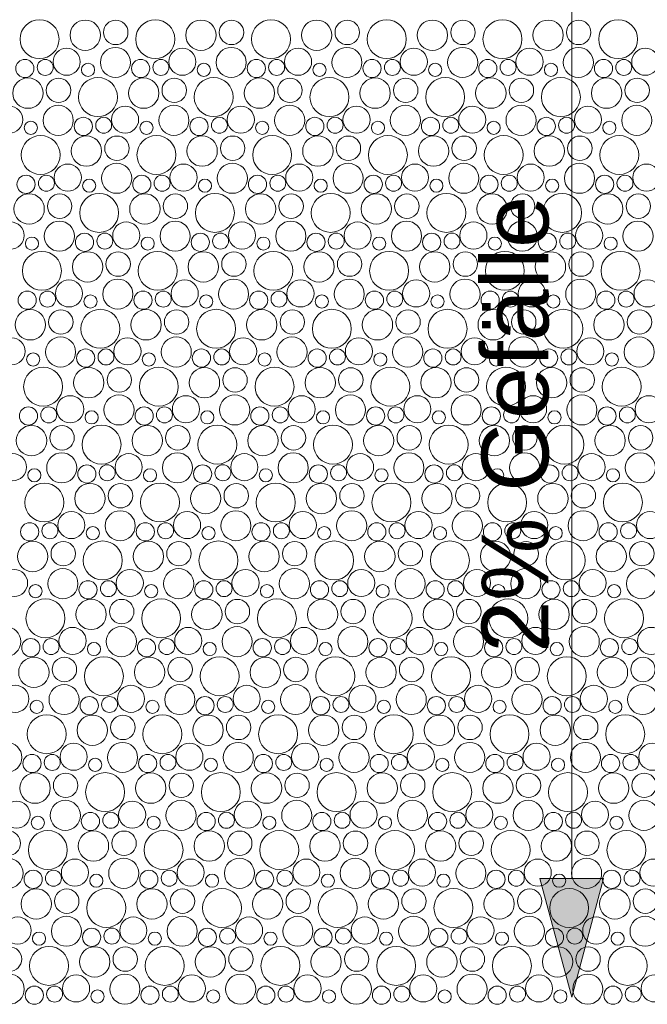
# Model space of a CAD drawing. Header units: metres. Extents: x -167 to 262, y -186 to 508.
# Tile 164 of 256: x 61.12 to 63.1, y 19.76 to 22.85. Entities that reach past the tile are written whole.
import ezdxf

# ---------------------------------------------------------------- set-up
doc = ezdxf.new("R2010")
doc.units = ezdxf.units.M
doc.header["$MEASUREMENT"] = 0
doc.layers.add('60 Auffüllung', color=7, linetype='Continuous')
doc.layers.add('90 Allgemein Beschriftung', color=7, linetype='Continuous')
doc.styles.add('ERSTELLTER_STIL_1', font='arial.ttf')

# ---------------------------------------------------------------- blocks, each defined once
blk = doc.blocks.new('*X54', base_point=(27236.1321, 33357.279))
at = {"layer": '60 Auffüllung', "color": 7, "linetype": 'Continuous', "lineweight": 18, "true_color": 0xefefef}
for centre, radius in [((61.1869, 22.7919), 0.0612), ((61.3305, 22.8043), 0.0477), ((61.4265, 22.8131), 0.0384), ((61.5506, 22.7919), 0.0612), ((61.6942, 22.8043), 0.0477), ((61.7902, 22.8131), 0.0384), ((61.9143, 22.7919), 0.0612), ((62.0579, 22.8043), 0.0477), ((62.1539, 22.8131), 0.0384), ((62.2781, 22.7919), 0.0612), ((62.4216, 22.8043), 0.0477), ((62.5177, 22.8131), 0.0384), ((62.6418, 22.7919), 0.0612), ((62.7853, 22.8043), 0.0477), ((62.8814, 22.8131), 0.0384), ((63.0055, 22.7919), 0.0612), ((61.272, 22.7209), 0.0426), ((61.4255, 22.7188), 0.0473), ((61.6357, 22.7209), 0.0426), ((61.7892, 22.7188), 0.0473), ((61.9994, 22.7209), 0.0426), ((62.1529, 22.7188), 0.0473), ((62.3632, 22.7209), 0.0426), ((62.5166, 22.7188), 0.0473), ((62.7269, 22.7209), 0.0426), ((62.8803, 22.7188), 0.0473), ((63.0906, 22.7209), 0.0426), ((61.1408, 22.6997), 0.0286), ((61.2047, 22.7032), 0.0251), ((61.3394, 22.6955), 0.0207), ((61.5045, 22.6997), 0.0286), ((61.5684, 22.7032), 0.0251), ((61.7031, 22.6955), 0.0207), ((61.8682, 22.6997), 0.0286), ((61.9321, 22.7032), 0.0251), ((62.0668, 22.6955), 0.0207), ((62.232, 22.6997), 0.0286), ((62.2958, 22.7032), 0.0251), ((62.4305, 22.6955), 0.0207), ((62.5957, 22.6997), 0.0286), ((62.6595, 22.7032), 0.0251), ((62.7942, 22.6955), 0.0207), ((62.9594, 22.6997), 0.0286), ((63.0232, 22.7032), 0.0251), ((61.1505, 22.6223), 0.0477), ((61.2465, 22.6311), 0.0384), ((61.3706, 22.6099), 0.0612), ((61.5142, 22.6223), 0.0477), ((61.6102, 22.6311), 0.0384), ((61.7343, 22.6099), 0.0612), ((61.8779, 22.6223), 0.0477), ((61.9739, 22.6311), 0.0384), ((62.0981, 22.6099), 0.0612), ((62.2416, 22.6223), 0.0477), ((62.3377, 22.6311), 0.0384), ((62.4618, 22.6099), 0.0612), ((62.6053, 22.6223), 0.0477), ((62.7014, 22.6311), 0.0384), ((62.8255, 22.6099), 0.0612), ((62.969, 22.6223), 0.0477), ((63.0651, 22.6311), 0.0384), ((61.092, 22.5389), 0.0426), ((61.2455, 22.5368), 0.0473), ((61.4557, 22.5389), 0.0426), ((61.6092, 22.5368), 0.0473), ((61.8194, 22.5389), 0.0426), ((61.9729, 22.5368), 0.0473), ((62.1832, 22.5389), 0.0426), ((62.3366, 22.5368), 0.0473), ((62.5469, 22.5389), 0.0426), ((62.7003, 22.5368), 0.0473), ((62.9106, 22.5389), 0.0426), ((63.064, 22.5368), 0.0473), ((61.1594, 22.5135), 0.0207), ((61.3245, 22.5177), 0.0286), ((61.3884, 22.5212), 0.0251), ((61.5231, 22.5135), 0.0207), ((61.6882, 22.5177), 0.0286), ((61.7521, 22.5212), 0.0251), ((61.8868, 22.5135), 0.0207), ((62.052, 22.5177), 0.0286), ((62.1158, 22.5212), 0.0251), ((62.2505, 22.5135), 0.0207), ((62.4157, 22.5177), 0.0286), ((62.4795, 22.5212), 0.0251), ((62.6142, 22.5135), 0.0207), ((62.7794, 22.5177), 0.0286), ((62.8432, 22.5212), 0.0251), ((62.9779, 22.5135), 0.0207), ((61.1906, 22.4279), 0.0612), ((61.3342, 22.4403), 0.0477), ((61.4302, 22.4491), 0.0384), ((61.5543, 22.4279), 0.0612), ((61.6979, 22.4403), 0.0477), ((61.7939, 22.4491), 0.0384), ((61.9181, 22.4279), 0.0612), ((62.0616, 22.4403), 0.0477), ((62.1577, 22.4491), 0.0384), ((62.2818, 22.4279), 0.0612), ((62.4253, 22.4403), 0.0477), ((62.5214, 22.4491), 0.0384), ((62.6455, 22.4279), 0.0612), ((62.789, 22.4403), 0.0477), ((62.8851, 22.4491), 0.0384), ((63.0092, 22.4279), 0.0612), ((61.4292, 22.3548), 0.0473), ((61.7929, 22.3548), 0.0473), ((62.1566, 22.3548), 0.0473), ((62.5203, 22.3548), 0.0473), ((62.884, 22.3548), 0.0473), ((61.2757, 22.3569), 0.0426), ((61.6394, 22.3569), 0.0426), ((62.0032, 22.3569), 0.0426), ((62.3669, 22.3569), 0.0426), ((62.7306, 22.3569), 0.0426), ((63.0943, 22.3569), 0.0426), ((61.1445, 22.3357), 0.0286), ((61.2084, 22.3392), 0.0251), ((61.3431, 22.3315), 0.0207), ((61.5082, 22.3357), 0.0286), ((61.5721, 22.3392), 0.0251), ((61.7068, 22.3315), 0.0207), ((61.872, 22.3357), 0.0286), ((61.9358, 22.3392), 0.0251), ((62.0705, 22.3315), 0.0207), ((62.2357, 22.3357), 0.0286), ((62.2995, 22.3392), 0.0251), ((62.4342, 22.3315), 0.0207), ((62.5994, 22.3357), 0.0286), ((62.6632, 22.3392), 0.0251), ((62.7979, 22.3315), 0.0207), ((62.9631, 22.3357), 0.0286), ((63.0269, 22.3392), 0.0251), ((61.1542, 22.2583), 0.0477), ((61.2502, 22.2671), 0.0384), ((61.3743, 22.2459), 0.0612), ((61.5179, 22.2583), 0.0477), ((61.6139, 22.2671), 0.0384), ((61.7381, 22.2459), 0.0612), ((61.8816, 22.2583), 0.0477), ((61.9777, 22.2671), 0.0384), ((62.1018, 22.2459), 0.0612), ((62.2453, 22.2583), 0.0477), ((62.3414, 22.2671), 0.0384), ((62.4655, 22.2459), 0.0612), ((62.609, 22.2583), 0.0477), ((62.7051, 22.2671), 0.0384), ((62.8292, 22.2459), 0.0612), ((62.9727, 22.2583), 0.0477), ((63.0688, 22.2671), 0.0384), ((61.0957, 22.1749), 0.0426), ((61.2492, 22.1728), 0.0473), ((61.4594, 22.1749), 0.0426), ((61.6129, 22.1728), 0.0473), ((61.8232, 22.1749), 0.0426), ((61.9766, 22.1728), 0.0473), ((62.1869, 22.1749), 0.0426), ((62.3403, 22.1728), 0.0473), ((62.5506, 22.1749), 0.0426), ((62.704, 22.1728), 0.0473), ((62.9143, 22.1749), 0.0426), ((63.0678, 22.1728), 0.0473), ((61.1631, 22.1495), 0.0207), ((61.3282, 22.1537), 0.0286), ((61.3921, 22.1572), 0.0251), ((61.5268, 22.1495), 0.0207), ((61.692, 22.1537), 0.0286), ((61.7558, 22.1572), 0.0251), ((61.8905, 22.1495), 0.0207), ((62.0557, 22.1537), 0.0286), ((62.1195, 22.1572), 0.0251), ((62.2542, 22.1495), 0.0207), ((62.4194, 22.1537), 0.0286), ((62.4832, 22.1572), 0.0251), ((62.6179, 22.1495), 0.0207), ((62.7831, 22.1537), 0.0286), ((62.8469, 22.1572), 0.0251), ((62.9817, 22.1495), 0.0207), ((61.1943, 22.0639), 0.0612), ((61.3379, 22.0763), 0.0477), ((61.4339, 22.0851), 0.0384), ((61.5581, 22.0639), 0.0612), ((61.7016, 22.0763), 0.0477), ((61.7977, 22.0851), 0.0384), ((61.9218, 22.0639), 0.0612), ((62.0653, 22.0763), 0.0477), ((62.1614, 22.0851), 0.0384), ((62.2855, 22.0639), 0.0612), ((62.429, 22.0763), 0.0477), ((62.5251, 22.0851), 0.0384), ((62.6492, 22.0639), 0.0612), ((62.7927, 22.0763), 0.0477), ((62.8888, 22.0851), 0.0384), ((63.0129, 22.0639), 0.0612), ((61.2794, 21.9929), 0.0426), ((61.4329, 21.9908), 0.0473), ((61.6432, 21.9929), 0.0426), ((61.7966, 21.9908), 0.0473), ((62.0069, 21.9929), 0.0426), ((62.1603, 21.9908), 0.0473), ((62.3706, 21.9929), 0.0426), ((62.524, 21.9908), 0.0473), ((62.7343, 21.9929), 0.0426), ((62.8878, 21.9908), 0.0473), ((63.098, 21.9929), 0.0426), ((61.1482, 21.9717), 0.0286), ((61.2121, 21.9752), 0.0251), ((61.512, 21.9717), 0.0286), ((61.5758, 21.9752), 0.0251), ((61.8757, 21.9717), 0.0286), ((61.9395, 21.9752), 0.0251), ((62.2394, 21.9717), 0.0286), ((62.3032, 21.9752), 0.0251), ((62.6031, 21.9717), 0.0286), ((62.6669, 21.9752), 0.0251), ((62.9668, 21.9717), 0.0286), ((63.0306, 21.9752), 0.0251), ((61.3468, 21.9675), 0.0207), ((61.7105, 21.9675), 0.0207), ((62.0742, 21.9675), 0.0207), ((62.4379, 21.9675), 0.0207), ((62.8017, 21.9675), 0.0207), ((61.1579, 21.8943), 0.0477), ((61.2539, 21.9031), 0.0384), ((61.3781, 21.8819), 0.0612), ((61.5216, 21.8943), 0.0477), ((61.6177, 21.9031), 0.0384), ((61.7418, 21.8819), 0.0612), ((61.8853, 21.8943), 0.0477), ((61.9814, 21.9031), 0.0384), ((62.1055, 21.8819), 0.0612), ((62.249, 21.8943), 0.0477), ((62.3451, 21.9031), 0.0384), ((62.4692, 21.8819), 0.0612), ((62.6127, 21.8943), 0.0477), ((62.7088, 21.9031), 0.0384), ((62.8329, 21.8819), 0.0612), ((62.9764, 21.8943), 0.0477), ((63.0725, 21.9031), 0.0384), ((61.0994, 21.8109), 0.0426), ((61.2529, 21.8088), 0.0473), ((61.4632, 21.8109), 0.0426), ((61.6166, 21.8088), 0.0473), ((61.8269, 21.8109), 0.0426), ((61.9803, 21.8088), 0.0473), ((62.1906, 21.8109), 0.0426), ((62.344, 21.8088), 0.0473), ((62.5543, 21.8109), 0.0426), ((62.7078, 21.8088), 0.0473), ((62.918, 21.8109), 0.0426), ((63.0715, 21.8088), 0.0473), ((61.332, 21.7897), 0.0286), ((61.3958, 21.7932), 0.0251), ((61.6957, 21.7897), 0.0286), ((61.7595, 21.7932), 0.0251), ((62.0594, 21.7897), 0.0286), ((62.1232, 21.7932), 0.0251), ((62.4231, 21.7897), 0.0286), ((62.4869, 21.7932), 0.0251), ((62.7868, 21.7897), 0.0286), ((62.8506, 21.7932), 0.0251), ((61.1668, 21.7855), 0.0207), ((61.5305, 21.7855), 0.0207), ((61.8942, 21.7855), 0.0207), ((62.2579, 21.7855), 0.0207), ((62.6217, 21.7855), 0.0207), ((62.9854, 21.7855), 0.0207), ((61.1981, 21.6999), 0.0612), ((61.3416, 21.7123), 0.0477), ((61.4377, 21.7211), 0.0384), ((61.5618, 21.6999), 0.0612), ((61.7053, 21.7123), 0.0477), ((61.8014, 21.7211), 0.0384), ((61.9255, 21.6999), 0.0612), ((62.069, 21.7123), 0.0477), ((62.1651, 21.7211), 0.0384), ((62.2892, 21.6999), 0.0612), ((62.4327, 21.7123), 0.0477), ((62.5288, 21.7211), 0.0384), ((62.6529, 21.6999), 0.0612), ((62.7964, 21.7123), 0.0477), ((62.8925, 21.7211), 0.0384), ((63.0166, 21.6999), 0.0612), ((61.2832, 21.629), 0.0426), ((61.4366, 21.6268), 0.0473), ((61.6469, 21.629), 0.0426), ((61.8003, 21.6268), 0.0473), ((62.0106, 21.629), 0.0426), ((62.164, 21.6268), 0.0473), ((62.3743, 21.629), 0.0426), ((62.5278, 21.6268), 0.0473), ((62.738, 21.629), 0.0426), ((62.8915, 21.6268), 0.0473), ((63.1017, 21.629), 0.0426), ((61.152, 21.6077), 0.0286), ((61.2158, 21.6112), 0.0251), ((61.5157, 21.6077), 0.0286), ((61.5795, 21.6112), 0.0251), ((61.8794, 21.6077), 0.0286), ((61.9432, 21.6112), 0.0251), ((62.2431, 21.6077), 0.0286), ((62.3069, 21.6112), 0.0251), ((62.6068, 21.6077), 0.0286), ((62.6706, 21.6112), 0.0251), ((62.9705, 21.6077), 0.0286), ((63.0343, 21.6112), 0.0251), ((61.3505, 21.6035), 0.0207), ((61.7142, 21.6035), 0.0207), ((62.0779, 21.6035), 0.0207), ((62.4417, 21.6035), 0.0207), ((62.8054, 21.6035), 0.0207), ((61.1616, 21.5303), 0.0477), ((61.2577, 21.5392), 0.0384), ((61.3818, 21.5179), 0.0612), ((61.5253, 21.5303), 0.0477), ((61.6214, 21.5392), 0.0384), ((61.7455, 21.5179), 0.0612), ((61.889, 21.5303), 0.0477), ((61.9851, 21.5392), 0.0384), ((62.1092, 21.5179), 0.0612), ((62.2527, 21.5303), 0.0477), ((62.3488, 21.5392), 0.0384), ((62.4729, 21.5179), 0.0612), ((62.6164, 21.5303), 0.0477), ((62.7125, 21.5392), 0.0384), ((62.8366, 21.5179), 0.0612), ((62.9802, 21.5303), 0.0477), ((63.0762, 21.5392), 0.0384), ((61.1032, 21.447), 0.0426), ((61.2566, 21.4448), 0.0473), ((61.4669, 21.447), 0.0426), ((61.6203, 21.4448), 0.0473), ((61.8306, 21.447), 0.0426), ((61.984, 21.4448), 0.0473), ((62.1943, 21.447), 0.0426), ((62.3478, 21.4448), 0.0473), ((62.558, 21.447), 0.0426), ((62.7115, 21.4448), 0.0473), ((62.9217, 21.447), 0.0426), ((63.0752, 21.4448), 0.0473), ((61.1705, 21.4215), 0.0207), ((61.3357, 21.4257), 0.0286), ((61.3995, 21.4292), 0.0251), ((61.5342, 21.4215), 0.0207), ((61.6994, 21.4257), 0.0286), ((61.7632, 21.4292), 0.0251), ((61.8979, 21.4215), 0.0207), ((62.0631, 21.4257), 0.0286), ((62.1269, 21.4292), 0.0251), ((62.2617, 21.4215), 0.0207), ((62.4268, 21.4257), 0.0286), ((62.4906, 21.4292), 0.0251), ((62.6254, 21.4215), 0.0207), ((62.7905, 21.4257), 0.0286), ((62.8543, 21.4292), 0.0251), ((62.9891, 21.4215), 0.0207), ((61.2018, 21.3359), 0.0612), ((61.3453, 21.3483), 0.0477), ((61.4414, 21.3572), 0.0384), ((61.5655, 21.3359), 0.0612), ((61.709, 21.3483), 0.0477), ((61.8051, 21.3572), 0.0384), ((61.9292, 21.3359), 0.0612), ((62.0727, 21.3483), 0.0477), ((62.1688, 21.3572), 0.0384), ((62.2929, 21.3359), 0.0612), ((62.4364, 21.3483), 0.0477), ((62.5325, 21.3572), 0.0384), ((62.6566, 21.3359), 0.0612), ((62.8002, 21.3483), 0.0477), ((62.8962, 21.3572), 0.0384), ((63.0203, 21.3359), 0.0612), ((61.2869, 21.265), 0.0426), ((61.4403, 21.2628), 0.0473), ((61.6506, 21.265), 0.0426), ((61.804, 21.2628), 0.0473), ((62.0143, 21.265), 0.0426), ((62.1678, 21.2628), 0.0473), ((62.378, 21.265), 0.0426), ((62.5315, 21.2628), 0.0473), ((62.7417, 21.265), 0.0426), ((62.8952, 21.2628), 0.0473), ((63.1054, 21.265), 0.0426), ((61.1557, 21.2437), 0.0286), ((61.2195, 21.2472), 0.0251), ((61.3542, 21.2395), 0.0207), ((61.5194, 21.2437), 0.0286), ((61.5832, 21.2472), 0.0251), ((61.7179, 21.2395), 0.0207), ((61.8831, 21.2437), 0.0286), ((61.9469, 21.2472), 0.0251), ((62.0817, 21.2395), 0.0207), ((62.2468, 21.2437), 0.0286), ((62.3106, 21.2472), 0.0251), ((62.4454, 21.2395), 0.0207), ((62.6105, 21.2437), 0.0286), ((62.6743, 21.2472), 0.0251), ((62.8091, 21.2395), 0.0207), ((62.9742, 21.2437), 0.0286), ((63.038, 21.2472), 0.0251), ((61.1653, 21.1663), 0.0477), ((61.2614, 21.1752), 0.0384), ((61.3855, 21.1539), 0.0612), ((61.529, 21.1663), 0.0477), ((61.6251, 21.1752), 0.0384), ((61.7492, 21.1539), 0.0612), ((61.8927, 21.1663), 0.0477), ((61.9888, 21.1752), 0.0384), ((62.1129, 21.1539), 0.0612), ((62.2564, 21.1663), 0.0477), ((62.3525, 21.1752), 0.0384), ((62.4766, 21.1539), 0.0612), ((62.6202, 21.1663), 0.0477), ((62.7162, 21.1752), 0.0384), ((62.8403, 21.1539), 0.0612), ((62.9839, 21.1663), 0.0477), ((63.0799, 21.1752), 0.0384), ((61.1069, 21.083), 0.0426), ((61.2603, 21.0808), 0.0473), ((61.4706, 21.083), 0.0426), ((61.624, 21.0808), 0.0473), ((61.8343, 21.083), 0.0426), ((61.9878, 21.0808), 0.0473), ((62.198, 21.083), 0.0426), ((62.3515, 21.0808), 0.0473), ((62.5617, 21.083), 0.0426), ((62.7152, 21.0808), 0.0473), ((62.9254, 21.083), 0.0426), ((63.0789, 21.0808), 0.0473), ((61.1742, 21.0575), 0.0207), ((61.3394, 21.0617), 0.0286), ((61.4032, 21.0652), 0.0251), ((61.5379, 21.0575), 0.0207), ((61.7031, 21.0617), 0.0286), ((61.7669, 21.0652), 0.0251), ((61.9017, 21.0575), 0.0207), ((62.0668, 21.0617), 0.0286), ((62.1306, 21.0652), 0.0251), ((62.2654, 21.0575), 0.0207), ((62.4305, 21.0617), 0.0286), ((62.4943, 21.0652), 0.0251), ((62.6291, 21.0575), 0.0207), ((62.7942, 21.0617), 0.0286), ((62.858, 21.0652), 0.0251), ((62.9928, 21.0575), 0.0207), ((61.2055, 20.9719), 0.0612), ((61.349, 20.9843), 0.0477), ((61.4451, 20.9932), 0.0384), ((61.5692, 20.9719), 0.0612), ((61.7127, 20.9843), 0.0477), ((61.8088, 20.9932), 0.0384), ((61.9329, 20.9719), 0.0612), ((62.0764, 20.9843), 0.0477), ((62.1725, 20.9932), 0.0384), ((62.2966, 20.9719), 0.0612), ((62.4402, 20.9843), 0.0477), ((62.5362, 20.9932), 0.0384), ((62.6603, 20.9719), 0.0612), ((62.8039, 20.9843), 0.0477), ((62.8999, 20.9932), 0.0384), ((63.024, 20.9719), 0.0612), ((61.0803, 20.8988), 0.0473), ((61.444, 20.8988), 0.0473), ((61.8078, 20.8988), 0.0473), ((62.1715, 20.8988), 0.0473), ((62.5352, 20.8988), 0.0473), ((62.8989, 20.8988), 0.0473), ((61.2906, 20.901), 0.0426), ((61.6543, 20.901), 0.0426), ((62.018, 20.901), 0.0426), ((62.3817, 20.901), 0.0426), ((62.7454, 20.901), 0.0426), ((63.1091, 20.901), 0.0426), ((61.1594, 20.8797), 0.0286), ((61.2232, 20.8832), 0.0251), ((61.3579, 20.8755), 0.0207), ((61.5231, 20.8797), 0.0286), ((61.5869, 20.8832), 0.0251), ((61.7217, 20.8755), 0.0207), ((61.8868, 20.8797), 0.0286), ((61.9506, 20.8832), 0.0251), ((62.0854, 20.8755), 0.0207), ((62.2505, 20.8797), 0.0286), ((62.3143, 20.8832), 0.0251), ((62.4491, 20.8755), 0.0207), ((62.6142, 20.8797), 0.0286), ((62.678, 20.8832), 0.0251), ((62.8128, 20.8755), 0.0207), ((62.9779, 20.8797), 0.0286), ((63.0417, 20.8832), 0.0251), ((61.169, 20.8023), 0.0477), ((61.2651, 20.8112), 0.0384), ((61.3892, 20.7899), 0.0612), ((61.5327, 20.8023), 0.0477), ((61.6288, 20.8112), 0.0384), ((61.7529, 20.7899), 0.0612), ((61.8964, 20.8023), 0.0477), ((61.9925, 20.8112), 0.0384), ((62.1166, 20.7899), 0.0612), ((62.2602, 20.8023), 0.0477), ((62.3562, 20.8112), 0.0384), ((62.4803, 20.7899), 0.0612), ((62.6239, 20.8023), 0.0477), ((62.7199, 20.8112), 0.0384), ((62.844, 20.7899), 0.0612), ((62.9876, 20.8023), 0.0477), ((63.0836, 20.8112), 0.0384), ((61.1106, 20.719), 0.0426), ((61.264, 20.7168), 0.0473), ((61.4743, 20.719), 0.0426), ((61.6278, 20.7168), 0.0473), ((61.838, 20.719), 0.0426), ((61.9915, 20.7168), 0.0473), ((62.2017, 20.719), 0.0426), ((62.3552, 20.7168), 0.0473), ((62.5654, 20.719), 0.0426), ((62.7189, 20.7168), 0.0473), ((62.9291, 20.719), 0.0426), ((63.0826, 20.7168), 0.0473), ((61.1779, 20.6936), 0.0207), ((61.3431, 20.6977), 0.0286), ((61.4069, 20.7012), 0.0251), ((61.5417, 20.6936), 0.0207), ((61.7068, 20.6977), 0.0286), ((61.7706, 20.7012), 0.0251), ((61.9054, 20.6936), 0.0207), ((62.0705, 20.6977), 0.0286), ((62.1343, 20.7012), 0.0251), ((62.2691, 20.6936), 0.0207), ((62.4342, 20.6977), 0.0286), ((62.498, 20.7012), 0.0251), ((62.6328, 20.6936), 0.0207), ((62.7979, 20.6977), 0.0286), ((62.8617, 20.7012), 0.0251), ((62.9965, 20.6936), 0.0207), ((61.2092, 20.6079), 0.0612), ((61.3527, 20.6204), 0.0477), ((61.4488, 20.6292), 0.0384), ((61.5729, 20.6079), 0.0612), ((61.7164, 20.6204), 0.0477), ((61.8125, 20.6292), 0.0384), ((61.9366, 20.6079), 0.0612), ((62.0802, 20.6204), 0.0477), ((62.1762, 20.6292), 0.0384), ((62.3003, 20.6079), 0.0612), ((62.4439, 20.6204), 0.0477), ((62.5399, 20.6292), 0.0384), ((62.664, 20.6079), 0.0612), ((62.8076, 20.6204), 0.0477), ((62.9036, 20.6292), 0.0384), ((63.0277, 20.6079), 0.0612), ((61.084, 20.5348), 0.0473), ((61.2943, 20.537), 0.0426), ((61.4478, 20.5348), 0.0473), ((61.658, 20.537), 0.0426), ((61.8115, 20.5348), 0.0473), ((62.0217, 20.537), 0.0426), ((62.1752, 20.5348), 0.0473), ((62.3854, 20.537), 0.0426), ((62.5389, 20.5348), 0.0473), ((62.7491, 20.537), 0.0426), ((62.9026, 20.5348), 0.0473), ((63.1128, 20.537), 0.0426), ((61.1631, 20.5157), 0.0286), ((61.2269, 20.5192), 0.0251), ((61.5268, 20.5157), 0.0286), ((61.5906, 20.5192), 0.0251), ((61.8905, 20.5157), 0.0286), ((61.9543, 20.5192), 0.0251), ((62.2542, 20.5157), 0.0286), ((62.318, 20.5192), 0.0251), ((62.6179, 20.5157), 0.0286), ((62.6817, 20.5192), 0.0251), ((62.9816, 20.5157), 0.0286), ((63.0454, 20.5192), 0.0251), ((61.3617, 20.5116), 0.0207), ((61.7254, 20.5116), 0.0207), ((62.0891, 20.5116), 0.0207), ((62.4528, 20.5116), 0.0207), ((62.8165, 20.5116), 0.0207), ((61.1727, 20.4384), 0.0477), ((61.2688, 20.4472), 0.0384), ((61.3929, 20.4259), 0.0612), ((61.5364, 20.4384), 0.0477), ((61.6325, 20.4472), 0.0384), ((61.7566, 20.4259), 0.0612), ((61.9002, 20.4384), 0.0477), ((61.9962, 20.4472), 0.0384), ((62.1203, 20.4259), 0.0612), ((62.2639, 20.4384), 0.0477), ((62.3599, 20.4472), 0.0384), ((62.484, 20.4259), 0.0612), ((62.6276, 20.4384), 0.0477), ((62.7236, 20.4472), 0.0384), ((62.8477, 20.4259), 0.0612), ((62.9913, 20.4384), 0.0477), ((63.0873, 20.4472), 0.0384), ((61.1143, 20.355), 0.0426), ((61.2678, 20.3528), 0.0473), ((61.478, 20.355), 0.0426), ((61.6315, 20.3528), 0.0473), ((61.8417, 20.355), 0.0426), ((61.9952, 20.3528), 0.0473), ((62.2054, 20.355), 0.0426), ((62.3589, 20.3528), 0.0473), ((62.5691, 20.355), 0.0426), ((62.7226, 20.3528), 0.0473), ((62.9328, 20.355), 0.0426), ((63.0863, 20.3528), 0.0473), ((61.3468, 20.3337), 0.0286), ((61.4106, 20.3373), 0.0251), ((61.7105, 20.3337), 0.0286), ((61.7743, 20.3373), 0.0251), ((62.0742, 20.3337), 0.0286), ((62.138, 20.3373), 0.0251), ((62.4379, 20.3337), 0.0286), ((62.5017, 20.3373), 0.0251), ((62.8016, 20.3337), 0.0286), ((62.8654, 20.3373), 0.0251), ((61.1817, 20.3296), 0.0207), ((61.5454, 20.3296), 0.0207), ((61.9091, 20.3296), 0.0207), ((62.2728, 20.3296), 0.0207), ((62.6365, 20.3296), 0.0207), ((63.0002, 20.3296), 0.0207), ((61.0888, 20.2652), 0.0384), ((61.2129, 20.2439), 0.0612), ((61.3564, 20.2564), 0.0477), ((61.4525, 20.2652), 0.0384), ((61.5766, 20.2439), 0.0612), ((61.7202, 20.2564), 0.0477), ((61.8162, 20.2652), 0.0384), ((61.9403, 20.2439), 0.0612), ((62.0839, 20.2564), 0.0477), ((62.1799, 20.2652), 0.0384), ((62.304, 20.2439), 0.0612), ((62.4476, 20.2564), 0.0477), ((62.5436, 20.2652), 0.0384), ((62.6677, 20.2439), 0.0612), ((62.8113, 20.2564), 0.0477), ((62.9073, 20.2652), 0.0384), ((63.0314, 20.2439), 0.0612), ((61.0878, 20.1708), 0.0473), ((61.298, 20.173), 0.0426), ((61.4515, 20.1708), 0.0473), ((61.6617, 20.173), 0.0426), ((61.8152, 20.1708), 0.0473), ((62.0254, 20.173), 0.0426), ((62.1789, 20.1708), 0.0473), ((62.3891, 20.173), 0.0426), ((62.5426, 20.1708), 0.0473), ((62.7528, 20.173), 0.0426), ((62.9063, 20.1708), 0.0473), ((63.1165, 20.173), 0.0426), ((61.1668, 20.1517), 0.0286), ((61.2306, 20.1553), 0.0251), ((61.5305, 20.1517), 0.0286), ((61.5943, 20.1553), 0.0251), ((61.8942, 20.1517), 0.0286), ((61.958, 20.1553), 0.0251), ((62.2579, 20.1517), 0.0286), ((62.3217, 20.1553), 0.0251), ((62.6216, 20.1517), 0.0286), ((62.6854, 20.1553), 0.0251), ((62.9853, 20.1517), 0.0286), ((63.0492, 20.1553), 0.0251), ((61.3654, 20.1476), 0.0207), ((61.7291, 20.1476), 0.0207), ((62.0928, 20.1476), 0.0207), ((62.4565, 20.1476), 0.0207), ((62.8202, 20.1476), 0.0207), ((61.1764, 20.0744), 0.0477), ((61.2725, 20.0832), 0.0384), ((61.3966, 20.0619), 0.0612), ((61.5402, 20.0744), 0.0477), ((61.6362, 20.0832), 0.0384), ((61.7603, 20.0619), 0.0612), ((61.9039, 20.0744), 0.0477), ((61.9999, 20.0832), 0.0384), ((62.124, 20.0619), 0.0612), ((62.2676, 20.0744), 0.0477), ((62.3636, 20.0832), 0.0384), ((62.4877, 20.0619), 0.0612), ((62.6313, 20.0744), 0.0477), ((62.7273, 20.0832), 0.0384), ((62.8514, 20.0619), 0.0612), ((62.995, 20.0744), 0.0477), ((63.091, 20.0832), 0.0384), ((61.118, 19.991), 0.0426), ((61.2715, 19.9888), 0.0473), ((61.4817, 19.991), 0.0426), ((61.6352, 19.9888), 0.0473), ((61.8454, 19.991), 0.0426), ((61.9989, 19.9888), 0.0473), ((62.2091, 19.991), 0.0426), ((62.3626, 19.9888), 0.0473), ((62.5728, 19.991), 0.0426), ((62.7263, 19.9888), 0.0473), ((62.9365, 19.991), 0.0426), ((63.09, 19.9888), 0.0473), ((61.3505, 19.9697), 0.0286), ((61.4143, 19.9733), 0.0251), ((61.7142, 19.9697), 0.0286), ((61.778, 19.9733), 0.0251), ((62.0779, 19.9697), 0.0286), ((62.1417, 19.9733), 0.0251), ((62.4416, 19.9697), 0.0286), ((62.5054, 19.9733), 0.0251), ((62.8053, 19.9697), 0.0286), ((62.8692, 19.9733), 0.0251), ((61.1854, 19.9656), 0.0207), ((61.5491, 19.9656), 0.0207), ((61.9128, 19.9656), 0.0207), ((62.2765, 19.9656), 0.0207), ((62.6402, 19.9656), 0.0207), ((63.0039, 19.9656), 0.0207), ((61.0925, 19.9012), 0.0384), ((61.2166, 19.8799), 0.0612), ((61.3602, 19.8924), 0.0477), ((61.4562, 19.9012), 0.0384), ((61.5803, 19.8799), 0.0612), ((61.7239, 19.8924), 0.0477), ((61.8199, 19.9012), 0.0384), ((61.944, 19.8799), 0.0612), ((62.0876, 19.8924), 0.0477), ((62.1836, 19.9012), 0.0384), ((62.3077, 19.8799), 0.0612), ((62.4513, 19.8924), 0.0477), ((62.5473, 19.9012), 0.0384), ((62.6714, 19.8799), 0.0612), ((62.815, 19.8924), 0.0477), ((62.911, 19.9012), 0.0384), ((63.0351, 19.8799), 0.0612), ((61.0915, 19.8068), 0.0473), ((61.3017, 19.809), 0.0426), ((61.4552, 19.8068), 0.0473), ((61.6654, 19.809), 0.0426), ((61.8189, 19.8068), 0.0473), ((62.0291, 19.809), 0.0426), ((62.1826, 19.8068), 0.0473), ((62.3928, 19.809), 0.0426), ((62.5463, 19.8068), 0.0473), ((62.7565, 19.809), 0.0426), ((62.91, 19.8068), 0.0473), ((63.1202, 19.809), 0.0426), ((61.1705, 19.7877), 0.0286), ((61.2343, 19.7913), 0.0251), ((61.3691, 19.7836), 0.0207), ((61.5342, 19.7877), 0.0286), ((61.598, 19.7913), 0.0251), ((61.7328, 19.7836), 0.0207), ((61.8979, 19.7877), 0.0286), ((61.9617, 19.7913), 0.0251), ((62.0965, 19.7836), 0.0207), ((62.2616, 19.7877), 0.0286), ((62.3254, 19.7913), 0.0251), ((62.4602, 19.7836), 0.0207), ((62.6253, 19.7877), 0.0286), ((62.6892, 19.7913), 0.0251), ((62.8239, 19.7836), 0.0207), ((62.989, 19.7877), 0.0286), ((63.0529, 19.7913), 0.0251)]:
    blk.add_circle(centre, radius, dxfattribs=at)

msp = doc.modelspace()

# ---------------------------------------------------------------- hatches: boundary and pattern name
at = {"layer": '60 Auffüllung', "linetype": 'Continuous', "lineweight": 18, "true_color": 0xefefef}
h = msp.add_hatch(dxfattribs=at)
h.set_pattern_fill('Erde_1_0001', style=0, pattern_type=2)
h.set_pattern_definition([(0, (27236.1321, 33357.27905), (0, 0.779422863), [0.04875, -0.40125]), (0, (27236.3571, 33357.66876), (0, 0.779422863), [0.04875, -0.40125]), (60, (27236.1321, 33357.27905), (-0.675, 0.389711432), [0.04875, -0.40125]), (60, (27236.5821, 33357.27905), (-0.675, 0.389711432), [0.04875, -0.40125]), (120, (27236.18084, 33357.27905), (0.675, 0.389711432), [0.04875, -0.40125]), (120, (27236.63084, 33357.27905), (0.675, 0.389711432), [0.04875, -0.40125]), (0, (27236.1321, 33357.35405), (0, 0.15), [0, -0.15, 0, -0.225]), (45, (27236.2071, 33357.35405), (-0.1060660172, 0.1060660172), [0, -0.1125, 0, -0.1875])])
h.paths.add_polyline_path([(2.3366, 24.8593), (2.3419, 13.496, 0.033836), (8.8613, 14.0911, 0.026308), (13.8582, 15.1616, -0.024635), (17.3411, 16.2775), (17.3411, 24.6258), (15.3411, 24.6258), (15.3411, 30.4887), (17.3411, 30.4887), (17.3411, 43.9997), (58.1625, 43.9997), (58.1625, 45.7494), (101.6632, 45.7486), (101.6702, 49.0078), (2.342, 49.0078)])
h.paths.add_polyline_path([(9.5982, 27.1903), (4.651, 27.1903), (4.651, 42.9257), (4.651, 43.8257), (9.5982, 43.8257), (9.5982, 42.9257)], flags=0)
h.paths.add_polyline_path([(14.4618, 25.704, -0.414214), (13.8618, 26.304, -0.414214), (14.4618, 26.904, -0.414214), (15.0618, 26.304, -0.414214)], flags=0)
at = {"layer": '90 Allgemein Beschriftung', "linetype": 'Continuous', "lineweight": 0, "true_color": 0x000000}
msp.add_hatch(color=18, dxfattribs=at).paths.add_polyline_path([(62.8597, 19.7812), (62.9597, 20.1544), (62.7597, 20.1544)])

# ---------------------------------------------------------------- linework, layer by layer
at = {"layer": '90 Allgemein Beschriftung', "color": 7, "linetype": 'Continuous', "lineweight": 13}
for p, q in [((62.8597, 22.9122), (62.8597, 20.1544)), ((62.7597, 20.1544), (62.9597, 20.1544)), ((62.8597, 19.7812), (62.7597, 20.1544)), ((62.8597, 19.7812), (62.9597, 20.1544))]:
    msp.add_line(p, q, dxfattribs=at)

# ---------------------------------------------------------------- block references
at = {"layer": '60 Auffüllung', "color": 8, "lineweight": 18}
msp.add_blockref('*X54', (27236.1321, 33357.279), dxfattribs=at)

# ---------------------------------------------------------------- texts
at = {"layer": '90 Allgemein Beschriftung', "color": 7, "linetype": 'Continuous', "lineweight": 13, "insert": (62.5765, 20.8644), "char_height": 0.21, "attachment_point": 1, "rotation": 90, "style": 'ERSTELLTER_STIL_1'}
msp.add_mtext('\\A1;{\\pql;\\fArial|b0|i0|c0|p0;\\W1.000000;2\\fArial|b0|i0|c0|p0;\\W1.000000;% Gefälle}', dxfattribs=at)

doc.saveas('drawing.dxf')
